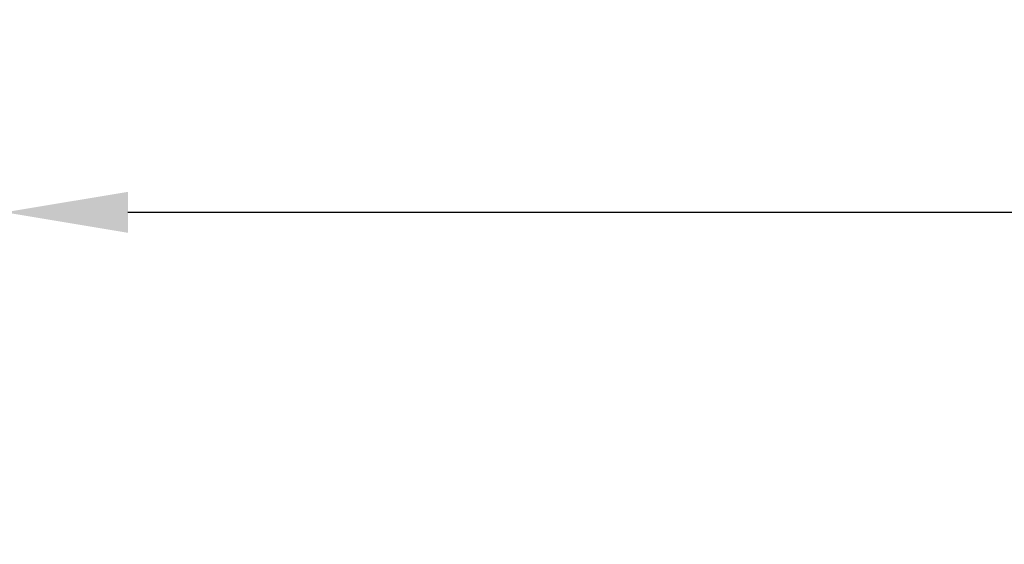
# Model space of a CAD drawing. Header units: millimetres. Extents: x 70863 to 97203, y -18528 to 3008.
# Tile 61 of 122: x 91753 to 91953, y -15299 to -15192. Entities that reach past the tile are written whole.
import ezdxf

# ---------------------------------------------------------------- set-up
doc = ezdxf.new("R2010")
doc.units = ezdxf.units.MM
doc.layers.add('EATON_LOGO', color=5, linetype='Continuous')
doc.styles.get("Standard").update_dxf_attribs({"font": 'arial.ttf'})
doc.dimstyles.new('ISO-25', dxfattribs={"dimtxt": 2.5, "dimasz": 2.5, "dimexe": 1.25, "dimexo": 0.625, "dimtad": 1, "dimtxsty": 'Standard', "dimcen": 2.5, "dimadec": 0, "dimazin": 0, "dimtfac": 1, "dimtmove": 0, "dimatfit": 3, "dimfxl": 1, "dimarcsym": 0})

# ---------------------------------------------------------------- blocks, each defined once
blk = doc.blocks.new('*D8984')
at = {"layer": 'EATON_LOGO', "color": 0, "lineweight": -2, "transparency": 16777216}
for p, q in [((91749.84, -15360.8), (91749.84, -15230.19)), ((92349.84, -15360.8), (92349.84, -15230.19)), ((91774.84, -15231.44), (92324.84, -15231.44))]:
    blk.add_line(p, q, dxfattribs=at)
at = {"layer": 'EATON_LOGO', "color": 0, "transparency": 16777216}
for points in [[(91774.84, -15227.28), (91774.84, -15235.61), (91749.84, -15231.44)], [(92324.84, -15227.28), (92324.84, -15235.61), (92349.84, -15231.44)]]:
    blk.add_solid(points, dxfattribs=at)
at = {"layer": 'EATON_LOGO', "color": 0, "transparency": 16777216, "insert": (92049.84, -15208.68), "char_height": 25, "attachment_point": 5}
blk.add_mtext('600', dxfattribs=at)

msp = doc.modelspace()

# ---------------------------------------------------------------- dimensions: what is measured, and where the dimension line sits
at = {"layer": 'EATON_LOGO', "color": 4}
dim = msp.add_linear_dim(base=(92349.84, -15231.444), p1=(91749.84, -15361.421), p2=(92349.84, -15361.421), dimstyle='ISO-25', override={"dimtxt": 25, "dimasz": 25, "dimgap": 10}, dxfattribs=at)
dim.commit()
dim.dimension.update_dxf_attribs({"geometry": '*D8984', "text_midpoint": (92049.84, -15208.679)})

doc.saveas('drawing.dxf')
